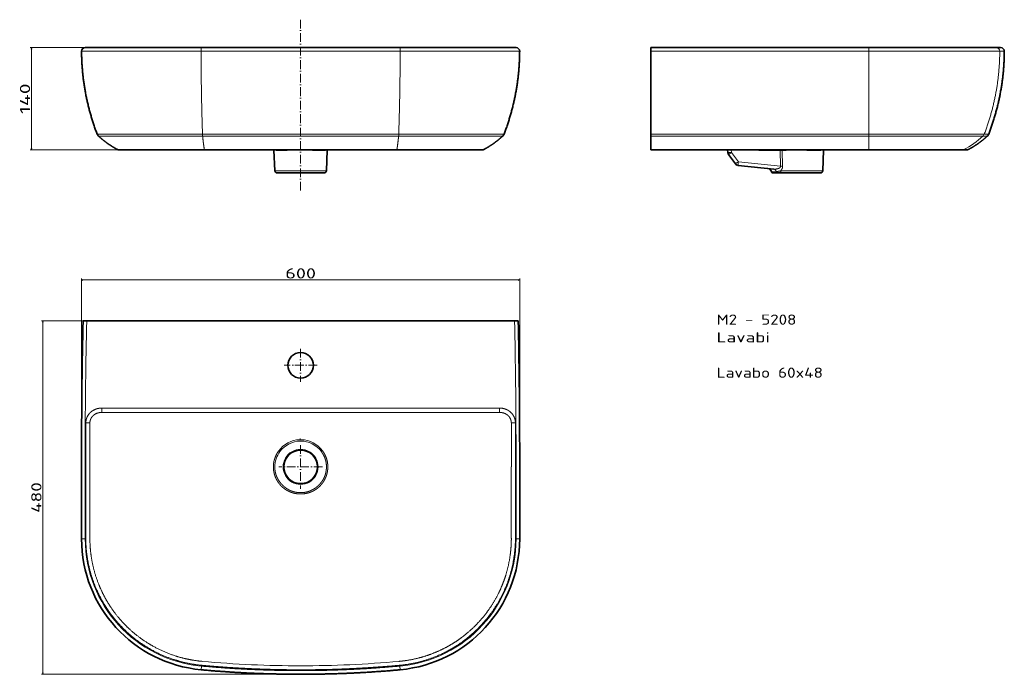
# Model space of a CAD drawing. Extents: x 210 to 1558, y 196 to 1092.
import ezdxf
from ezdxf.enums import TextEntityAlignment as Align

# ---------------------------------------------------------------- set-up
doc = ezdxf.new("R2010")
doc.units = 0
doc.linetypes.add('DASHDOT', pattern=[18.5, 12, -3, 0.5, -3])
doc.layers.get('0').update_dxf_attribs({"lineweight": 13})
doc.styles.get("Standard").update_dxf_attribs({"font": 'isocp.shx'})
doc.dimstyles.get("Standard").update_dxf_attribs({"dimtxt": 2.5, "dimasz": 2.5, "dimexe": 1.25, "dimexo": 0.625, "dimtad": 1, "dimcen": 2.5, "dimadec": 0, "dimazin": 0, "dimtfac": 1, "dimtmove": 0, "dimatfit": 0, "dimfxl": 0, "dimarcsym": 0})

# ---------------------------------------------------------------- blocks, each defined once
blk = doc.blocks.new('*D')
at = {"color": 7, "lineweight": 13}
for p, q in [((728.3, 1054.2), (224, 1054.2)), ((226, 914.2), (226, 1054.2)), ((724.2, 914.2), (224, 914.2)), ((294.5, 510.7), (294.5, 738.1)), ((294.5, 736.1), (894.5, 736.1)), ((894.5, 510.7), (894.5, 738.1)), ((592.5, 680.3), (239.6, 680.3)), ((241.6, 196.2), (241.6, 680.3)), ((592.5, 196.2), (239.6, 196.2))]:
    blk.add_line(p, q, dxfattribs=at)
for points in [[(226.5, 1052.3), (226, 1054.2), (225.5, 1052.3)], [(225.5, 916.2), (226, 914.2), (226.5, 916.2)], [(296.4, 736.6), (294.5, 736.1), (296.4, 735.6)], [(892.6, 735.6), (894.5, 736.1), (892.6, 736.6)], [(242.1, 678.3), (241.6, 680.3), (241.1, 678.3)], [(241.1, 198.2), (241.6, 196.2), (242.1, 198.2)]]:
    blk.add_lwpolyline(points, dxfattribs=at)
for s, p, p2 in [('140', (224, 963.2), (224, 1005.3)), ('480', (239.6, 417.2), (239.6, 459.3))]:
    blk.add_text(s, height=14, rotation=90, dxfattribs=at).set_placement(p, p2, align=Align.FIT)
blk.add_text('600', height=14, dxfattribs=at).set_placement((573.5, 738.1), (615.5, 738.1), align=Align.FIT)
blk = doc.blocks.new('BLOCK24')
at = {"color": 7, "linetype": 'DASHDOT', "lineweight": 13}
for p, q in [((0, -170.1), (0, -229.9)), ((29.9, -200), (-29.9, -200))]:
    blk.add_line(p, q, dxfattribs=at)
blk = doc.blocks.new('BLOCK25')
at = {"color": 7, "linetype": 'DASHDOT', "lineweight": 13}
for p, q in [((0, -38.25), (0, -83.75)), ((22.75, -61), (-22.75, -61))]:
    blk.add_line(p, q, dxfattribs=at)
blk = doc.blocks.new('BLOCK26')
at = {"color": 7, "lineweight": 35, "ltscale": 0.125034}
for p, q in [((-293, 0), (-298, 0)), ((298, 0), (293, 0))]:
    blk.add_line(p, q, dxfattribs=at)
at = {"color": 7, "lineweight": 35}
for p, q in [((-293, 0), (293, 0)), ((-300, -171.6), (-300, -298.5)), ((300, -298.5), (300, -171.6))]:
    blk.add_line(p, q, dxfattribs=at)
at = {"color": 7, "lineweight": 13}
for p, q in [((0, -119.5), (-272.4, -119.5)), ((272.4, -119.5), (0, -119.5)), ((0, -125.5), (-272.4, -125.5)), ((272.4, -125.5), (0, -125.5)), ((-294.2, -139.9), (-294.2, -200)), ((-288.6, -139.9), (-288.6, -200)), ((288.6, -200), (288.6, -139.9)), ((294.2, -200), (294.2, -139.9)), ((-295, -298.5), (-295, -171.6)), ((295, -171.6), (295, -298.5))]:
    blk.add_line(p, q, dxfattribs=at)
at = {"color": 7, "lineweight": 13, "ltscale": 0.149429}
for p, q in [((-272.4, -119.5), (-272.4, -125.5)), ((272.4, -125.5), (272.4, -119.5))]:
    blk.add_line(p, q, dxfattribs=at)
at = {"color": 7, "lineweight": 13, "ltscale": 0.140506}
for p, q in [((-288.6, -139.9), (-294.2, -139.9)), ((294.2, -139.9), (288.6, -139.9))]:
    blk.add_line(p, q, dxfattribs=at)
at = {"color": 7, "lineweight": 13, "ltscale": 0.030001}
blk.add_line((0, -161.5), (-1.2, -161.5), dxfattribs=at)
at = {"color": 7, "lineweight": 13, "ltscale": 0.125}
for p, q in [((-300, -298.5), (-295, -298.5)), ((295, -298.5), (300, -298.5)), ((-135.8, -472.8), (-136.3, -477.8))]:
    blk.add_line(p, q, dxfattribs=at)
at = {"color": 7, "lineweight": 13, "ltscale": 0.124998}
blk.add_line((136.3, -477.8), (135.8, -472.8), dxfattribs=at)
at = {"color": 7, "lineweight": 35}
for centre, radius in [((0, -61), 17.5), ((0, -200), 23)]:
    blk.add_circle(centre, radius, dxfattribs=at)
for centre, radius, start, end in [((7062.1, -171.6), 7362.1, 178.66444, 179.99996), ((-7062.1, -171.6), 7362.1, 0.00004, 1.33556), ((-120, -298.5), 180, 180, 264.8085), ((120, -298.5), 180, 275.1915, 0)]:
    blk.add_arc(centre, radius, start, end, dxfattribs=at)
at = {"color": 7, "lineweight": 13}
for centre, radius, start, end in [((7062.4, -171.6), 7357.4, 178.66356, 179.99993), ((-7062.3, -171.6), 7357.3, 0.00006, 1.33645), ((0, -200), 37.2, 91.8466, 143.6419), ((0, -200), 35.2, 89.9998, 143.6419), ((0, -207.5), 44.7, 90.0006, 91.5387), ((0, -207.5), 44.7, 88.4611, 89.9994), ((0, -200), 35.3, 36.3624, 89.9958), ((0, -200), 37.2, 36.3628, 88.1488), ((0, -200), 24, 89.9996, 270), ((0, -200), 24, 270, 90.0024), ((251886.1, -224.1), 252174.6, 179.994514, 180.016744), ((-251812.7, -224.2), 252101.2, 359.983252, 0.00549), ((-120, -298.5), 175, 180, 264.8084), ((120, -298.5), 175, 275.1916, 360), ((-0.1, 1021.9), 1494.3, 264.8354, 270.0022), ((0.1, 1021.9), 1494.3, 269.9979, 275.1645)]:
    blk.add_arc(centre, radius, start, end, dxfattribs=at)
blk.add_ellipse((7.9, -200), major_axis=(43.3, 0), ratio=0.88399, start_param=2.564098, end_param=3.14105, dxfattribs=at)
for points, knots in [([(-272.4, -119.5), (-274.7, -119.5), (-277.1, -119.8), (-279.4, -120.4), (-283.2, -121.9), (-286.6, -124.3), (-288, -125.4), (-290.6, -128.2), (-292.4, -131.5), (-293.2, -133.3), (-293.9, -135.8), (-294.1, -138.3), (-294.2, -138.8), (-294.2, -139.4), (-294.2, -139.9)], [0, 0, 0, 0, 0, 0, 16.820526, 16.820526, 16.820526, 29.452896, 29.452896, 29.452896, 43.150174, 43.150174, 43.150174, 47.048239, 47.048239, 47.048239, 47.048239, 47.048239, 47.048239]), ([(294.2, -139.9), (294.2, -138), (293.9, -136), (293.5, -134.1), (292.1, -130.6), (289.9, -127.5), (288.8, -126.2), (285.9, -123.6), (282.6, -121.6), (280.6, -120.8), (277.8, -120), (274.9, -119.6), (274.1, -119.5), (273.2, -119.5), (272.4, -119.5)], [0, 0, 0, 0, 0, 0, 13.665759, 13.665759, 13.665759, 26.114296, 26.114296, 26.114296, 40.936697, 40.936697, 40.936697, 47.051521, 47.051521, 47.051521, 47.051521, 47.051521, 47.051521]), ([(-272.4, -125.5), (-274.3, -125.5), (-276.3, -125.7), (-278.2, -126.2), (-281.4, -127.5), (-284.1, -129.6), (-285.2, -130.7), (-286.9, -133), (-288, -135.7), (-288.4, -137), (-288.6, -138.4), (-288.6, -139.7), (-288.6, -139.8), (-288.6, -139.9), (-288.6, -139.9)], [0, 0, 0, 0, 0, 0, 15.008971, 15.008971, 15.008971, 26.711189, 26.711189, 26.711189, 36.881172, 36.881172, 36.881172, 37.379664, 37.379664, 37.379664, 37.379664, 37.379664, 37.379664]), ([(272.4, -125.5), (274.1, -125.5), (275.7, -125.6), (277.4, -126), (280.4, -127), (283.2, -128.8), (284.3, -129.8), (286.2, -131.9), (287.5, -134.3), (287.9, -135.5), (288.4, -137), (288.5, -138.7), (288.6, -139.1), (288.6, -139.5), (288.6, -139.9)], [0, 0, 0, 0, 0, 0, 11.761565, 11.761565, 11.761565, 22.546749, 22.546749, 22.546749, 30.996386, 30.996386, 30.996386, 33.95214, 33.95214, 33.95214, 33.95214, 33.95214, 33.95214]), ([(-30, -177.9), (-31.9, -180.6), (-33.6, -183.5), (-34.9, -186.5), (-36.4, -191.1), (-37.1, -195.8), (-37.2, -197.2), (-37.3, -198.6), (-37.3, -200)], [0, 0, 0, 0, 0, 0, 28.744781, 28.744781, 28.744781, 41.050045, 41.050045, 41.050045, 41.050045, 41.050045, 41.050045]), ([(28.4, -179.1), (29.5, -180.5), (30.4, -182.1), (31.3, -183.6), (32.7, -186.5), (33.8, -189.4), (34.1, -190.7), (34.8, -193.3), (35.2, -196), (35.3, -197.3), (35.4, -198.7), (35.4, -200)], [0, 0, 0, 0, 0, 0, 12.873684, 12.873684, 12.873684, 22.529679, 22.529679, 22.529679, 32.158304, 32.158304, 32.158304, 32.158304, 32.158304, 32.158304]), ([(30, -177.9), (31.1, -179.5), (32.1, -181), (33, -182.7), (34.7, -186.1), (35.9, -189.7), (36.4, -191.6), (36.9, -194.3), (37.2, -197.2), (37.2, -198.1), (37.3, -199.1), (37.3, -200)], [0, 0, 0, 0, 0, 0, 13.204788, 13.204788, 13.204788, 26.426408, 26.426408, 26.426408, 33.015354, 33.015354, 33.015354, 33.015354, 33.015354, 33.015354]), ([(-294.2, -200), (-294.2, -203.9), (-294.2, -207.9), (-294.2, -211.8), (-294.2, -217.7), (-294.2, -223.6), (-294.2, -225.5), (-294.2, -229.4), (-294.2, -233.3), (-294.2, -235.3), (-294.2, -237.7), (-294.2, -240.2), (-294.2, -240.7), (-294.2, -241.7), (-294.2, -242.6), (-294.2, -243.1), (-294.2, -244.6), (-294.2, -246.2), (-294.2, -247.2), (-294.2, -248.7), (-294.2, -250.1), (-294.2, -250.6), (-294.2, -256.5), (-294.2, -262.3), (-294.2, -267.7), (-294.2, -275), (-294.2, -282.3), (-294.2, -284.3), (-294.2, -288.2), (-294.2, -292), (-294.2, -294), (-294.2, -295.9), (-294.2, -297.8)], [0, 0, 0, 0, 0, 0, 27.743112, 27.743112, 27.743112, 41.568018, 41.568018, 41.568018, 55.392924, 55.392924, 55.392924, 58.87, 58.87, 58.87, 62.347077, 62.347077, 62.347077, 69.269485, 69.269485, 69.269485, 72.746444, 72.746444, 72.746444, 110.800441, 110.800441, 110.800441, 124.573799, 124.573799, 124.573799, 138.347157, 138.347157, 138.347157, 138.347157, 138.347157, 138.347157]), ([(-37.3, -200), (-37.3, -201), (-37.2, -202.1), (-37.2, -203.1), (-37, -204.4), (-36.9, -205.6), (-36.8, -205.9), (-36.6, -207.3), (-36.3, -208.7), (-36, -209.9), (-35.7, -211), (-35.3, -212)], [0, 0, 0, 0, 0, 0, 7.291003, 7.291003, 7.291003, 9.080077, 9.080077, 9.080077, 17.754285, 17.754285, 17.754285, 17.754285, 17.754285, 17.754285]), ([(-33.5, -211.4), (-33.8, -210.6), (-34, -209.8), (-34.3, -208.9), (-34.6, -207.6), (-34.8, -206.3), (-34.9, -205.8), (-35.1, -204.7), (-35.2, -203.5), (-35.3, -202.8), (-35.4, -201.8), (-35.4, -200.8), (-35.4, -200.5), (-35.4, -200.3), (-35.4, -200)], [0, 0, 0, 0, 0, 0, 5.647996, 5.647996, 5.647996, 8.589468, 8.589468, 8.589468, 13.089307, 13.089307, 13.089307, 14.698872, 14.698872, 14.698872, 14.698872, 14.698872, 14.698872]), ([(35.4, -200), (35.4, -200.7), (35.4, -201.5), (35.3, -202.2), (35.2, -203.4), (35.1, -204.6), (35, -205.1), (34.8, -206.3), (34.6, -207.4), (34.5, -208.1), (34.2, -209.2), (33.9, -210.2), (33.7, -210.6), (33.6, -211), (33.5, -211.4)], [0, 0, 0, 0, 0, 0, 4.589168, 4.589168, 4.589168, 7.570831, 7.570831, 7.570831, 11.9528, 11.9528, 11.9528, 14.689922, 14.689922, 14.689922, 14.689922, 14.689922, 14.689922]), ([(37.3, -200), (37.3, -201), (37.2, -202.1), (37.2, -203.1), (37, -204.4), (36.9, -205.6), (36.8, -205.9), (36.7, -206.4), (36.7, -206.9), (36.6, -207.1), (36.4, -208.3), (36.1, -209.4), (35.9, -210.3), (35.6, -211.2), (35.3, -212)], [0, 0, 0, 0, 0, 0, 7.033828, 7.033828, 7.033828, 8.761774, 8.761774, 8.761774, 10.48027, 10.48027, 10.48027, 17.096702, 17.096702, 17.096702, 17.096702, 17.096702, 17.096702]), ([(294.2, -297.8), (294.2, -295.9), (294.2, -294), (294.2, -292), (294.2, -288.2), (294.2, -284.3), (294.2, -282.3), (294.2, -275), (294.2, -267.7), (294.2, -262.3), (294.2, -256.5), (294.2, -250.6), (294.2, -250.1), (294.2, -248.7), (294.2, -247.2), (294.2, -246.2), (294.2, -244.6), (294.2, -243.1), (294.2, -242.6), (294.2, -241.7), (294.2, -240.7), (294.2, -240.2), (294.2, -237.7), (294.2, -235.3), (294.2, -233.3), (294.2, -229.4), (294.2, -225.5), (294.2, -223.6), (294.2, -217.7), (294.2, -211.8), (294.2, -207.9), (294.2, -203.9), (294.2, -200)], [0, 0, 0, 0, 0, 0, 13.773358, 13.773358, 13.773358, 27.546716, 27.546716, 27.546716, 65.600713, 65.600713, 65.600713, 69.077672, 69.077672, 69.077672, 76.000101, 76.000101, 76.000101, 79.477177, 79.477177, 79.477177, 82.954254, 82.954254, 82.954254, 96.779159, 96.779159, 96.779159, 110.604065, 110.604065, 110.604065, 138.347177, 138.347177, 138.347177, 138.347177, 138.347177, 138.347177]), ([(-35.3, -212), (-34.8, -213.7), (-34.1, -215.3), (-33.3, -216.9), (-32.2, -218.9), (-30.9, -220.8), (-30.6, -221.3), (-29.6, -222.7), (-28.5, -224), (-27.8, -224.9), (-26.6, -226.1), (-25.4, -227.3), (-25, -227.7), (-23.2, -229.2), (-21.4, -230.6), (-19.9, -231.6), (-18.4, -232.4), (-16.8, -233.2)], [0, 0, 0, 0, 0, 0, 12.347483, 12.347483, 12.347483, 16.473258, 16.473258, 16.473258, 24.702693, 24.702693, 24.702693, 28.803858, 28.803858, 28.803858, 41.341308, 41.341308, 41.341308, 41.341308, 41.341308, 41.341308]), ([(-15.9, -231.5), (-17.4, -230.8), (-18.8, -229.9), (-20.2, -229), (-22.4, -227.3), (-24.4, -225.5), (-25.1, -224.7), (-26.6, -223.2), (-28, -221.5), (-28.6, -220.6), (-29.9, -218.8), (-31, -217), (-31.5, -216), (-32.2, -214.5), (-32.9, -213), (-33.1, -212.4), (-33.3, -211.9), (-33.5, -211.4)], [0, 0, 0, 0, 0, 0, 10.467293, 10.467293, 10.467293, 17.333594, 17.333594, 17.333594, 24.227299, 24.227299, 24.227299, 31.171286, 31.171286, 31.171286, 34.670199, 34.670199, 34.670199, 34.670199, 34.670199, 34.670199]), ([(33.5, -211.4), (33.1, -212.5), (32.7, -213.5), (32.2, -214.5), (31.5, -216.1), (30.7, -217.5), (30.4, -218), (29.5, -219.4), (28.6, -220.7), (27.9, -221.6), (26.6, -223.3), (25.1, -224.8), (24.3, -225.6), (22.7, -227), (21, -228.4), (20.1, -229), (19, -229.8), (17.8, -230.5), (17.6, -230.6), (17.1, -230.9), (16.6, -231.1), (16.4, -231.3), (16.2, -231.4), (15.9, -231.5)], [0, 0, 0, 0, 0, 0, 7.977206, 7.977206, 7.977206, 11.913853, 11.913853, 11.913853, 19.730583, 19.730583, 19.730583, 27.523629, 27.523629, 27.523629, 35.32889, 35.32889, 35.32889, 37.275151, 37.275151, 37.275151, 39.216687, 39.216687, 39.216687, 39.216687, 39.216687, 39.216687]), ([(35.3, -212), (34.9, -213.2), (34.5, -214.3), (34, -215.3), (33.3, -216.9), (32.4, -218.4), (32.2, -218.9), (31.3, -220.4), (30.3, -221.8), (29.6, -222.7), (28.1, -224.5), (26.6, -226.2), (25.8, -227), (24.1, -228.5), (22.3, -229.9), (21.4, -230.6), (20.2, -231.4), (18.9, -232.1), (18.7, -232.2), (18.2, -232.5), (17.6, -232.8), (17.4, -233), (17.1, -233.1), (16.8, -233.2), (16.8, -233.2), (16.8, -233.2), (16.8, -233.2)], [0, 0, 0, 0, 0, 0, 8.065773, 8.065773, 8.065773, 12.112652, 12.112652, 12.112652, 20.141348, 20.141348, 20.141348, 28.142146, 28.142146, 28.142146, 36.154286, 36.154286, 36.154286, 38.182581, 38.182581, 38.182581, 40.208099, 40.208099, 40.208099, 40.275435, 40.275435, 40.275435, 40.275435, 40.275435, 40.275435]), ([(-16.8, -233.2), (-16, -233.7), (-15.1, -234), (-14.3, -234.4), (-13.2, -234.8), (-12.1, -235.2), (-11.9, -235.2), (-11.6, -235.3), (-11.3, -235.4), (-11.1, -235.5), (-10.3, -235.7), (-9.5, -236), (-8.8, -236.1), (-7.8, -236.4), (-6.7, -236.5), (-6.4, -236.6), (-5.3, -236.8), (-4.2, -236.9), (-3.5, -237), (-2.3, -237.1), (-1.2, -237.1), (-0.8, -237.1), (-0.4, -237.1), (0, -237.1)], [0, 0, 0, 0, 0, 0, 6.936283, 6.936283, 6.936283, 8.130125, 8.130125, 8.130125, 9.323967, 9.323967, 9.323967, 14.161273, 14.161273, 14.161273, 16.641562, 16.641562, 16.641562, 21.640681, 21.640681, 21.640681, 24.310318, 24.310318, 24.310318, 24.310318, 24.310318, 24.310318]), ([(-15.9, -231.5), (-15.1, -231.9), (-14.4, -232.3), (-13.5, -232.7), (-12.5, -233.1), (-11.5, -233.4), (-11.3, -233.5), (-11, -233.6), (-10.7, -233.7), (-10.6, -233.7), (-9.8, -234), (-9, -234.2), (-8.4, -234.3), (-7.4, -234.6), (-6.4, -234.8), (-6.1, -234.8), (-5, -235), (-4, -235.1), (-3.3, -235.2), (-2.2, -235.3), (-1.1, -235.3), (-0.8, -235.3), (-0.4, -235.3), (0, -235.3)], [0, 0, 0, 0, 0, 0, 6.764076, 6.764076, 6.764076, 7.926919, 7.926919, 7.926919, 9.089761, 9.089761, 9.089761, 13.801776, 13.801776, 13.801776, 16.217461, 16.217461, 16.217461, 21.087184, 21.087184, 21.087184, 23.685667, 23.685667, 23.685667, 23.685667, 23.685667, 23.685667]), ([(15.9, -231.5), (15.1, -231.9), (14.4, -232.3), (13.5, -232.7), (12.5, -233.1), (11.5, -233.4), (11.3, -233.5), (11, -233.6), (10.7, -233.7), (10.6, -233.7), (9.8, -234), (9, -234.2), (8.4, -234.3), (7.4, -234.6), (6.4, -234.8), (6.1, -234.8), (5, -235), (4, -235.1), (3.3, -235.2), (2.2, -235.3), (1.1, -235.3), (0.8, -235.3), (0.4, -235.3), (0, -235.3)], [0, 0, 0, 0, 0, 0, 6.764076, 6.764076, 6.764076, 7.926919, 7.926919, 7.926919, 9.089761, 9.089761, 9.089761, 13.801776, 13.801776, 13.801776, 16.217461, 16.217461, 16.217461, 21.087184, 21.087184, 21.087184, 23.685667, 23.685667, 23.685667, 23.685667, 23.685667, 23.685667]), ([(0, -237.1), (1.1, -237.1), (2.3, -237.1), (3.4, -237), (4.9, -236.8), (6.3, -236.6), (6.7, -236.6), (7.9, -236.3), (9.1, -236.1), (10, -235.8), (11, -235.6), (12, -235.2), (12.1, -235.2), (13.2, -234.8), (14.3, -234.4), (15.1, -234), (16, -233.7), (16.8, -233.2)], [0, 0, 0, 0, 0, 0, 7.846686, 7.846686, 7.846686, 10.422234, 10.422234, 10.422234, 16.751657, 16.751657, 16.751657, 17.994574, 17.994574, 17.994574, 25.167564, 25.167564, 25.167564, 25.167564, 25.167564, 25.167564]), ([(-294.2, -297.8), (-294.2, -310.8), (-292.9, -323.8), (-290.5, -336.6), (-285.9, -352.8), (-279.3, -368.3), (-277.7, -371.8), (-268.9, -389.9), (-257.5, -406.6), (-246.8, -418.9), (-230, -434.3), (-211, -446.7), (-205.4, -450), (-188.9, -458.8), (-171.2, -465.2), (-159.4, -468.5), (-147.3, -470.6), (-135.1, -471.7)], [0, 0, 0, 0, 0, 0, 91.407999, 91.407999, 91.407999, 118.908999, 118.908999, 118.908999, 233.588694, 233.588694, 233.588694, 279.493964, 279.493964, 279.493964, 366.057383, 366.057383, 366.057383, 366.057383, 366.057383, 366.057383]), ([(-288.6, -297.8), (-288.6, -308.9), (-287.7, -319.9), (-285.9, -330.9), (-281.9, -347), (-276, -362.5), (-273.8, -367.5), (-268.8, -377.9), (-263, -387.8), (-259.8, -392.7), (-250.9, -405.2), (-240.6, -416.6), (-233.9, -423.1), (-222.2, -432.9), (-209.4, -441.4), (-204.3, -444.4), (-188.3, -453.2), (-171.1, -459.7), (-159.1, -463), (-146.9, -465.2), (-134.6, -466.3)], [0, 0, 0, 0, 0, 0, 78.515288, 78.515288, 78.515288, 117.860669, 117.860669, 117.860669, 160.244358, 160.244358, 160.244358, 226.864346, 226.864346, 226.864346, 269.273713, 269.273713, 269.273713, 357.292234, 357.292234, 357.292234, 357.292234, 357.292234, 357.292234]), ([(288.6, -297.8), (288.6, -305.9), (288.1, -314), (287.1, -322), (284.7, -335.8), (280.8, -349.3), (278.9, -354.9), (275.8, -362.9), (272.3, -370.6), (271.2, -372.9), (264.6, -385.7), (256.7, -397.9), (249.4, -407.3), (237.7, -419.7), (224.6, -430.6), (220.6, -433.7), (213, -439.1), (205, -444), (201.3, -446), (190.1, -452), (178.3, -456.8), (170.2, -459.6), (158.3, -462.8), (146.1, -465), (142.3, -465.5), (138.4, -466), (134.6, -466.3)], [0, 0, 0, 0, 0, 0, 48.326613, 48.326613, 48.326613, 83.977852, 83.977852, 83.977852, 99.264158, 99.264158, 99.264158, 170.596602, 170.596602, 170.596602, 201.175288, 201.175288, 201.175288, 226.658758, 226.658758, 226.658758, 277.587617, 277.587617, 277.587617, 300.744364, 300.744364, 300.744364, 300.744364, 300.744364, 300.744364]), ([(135.1, -471.7), (151.2, -470.3), (167.2, -467), (182.7, -461.8), (203.4, -452.1), (222.1, -439.3), (227.2, -435.4), (242.2, -423), (255.4, -408.6), (263.2, -398.2), (272.1, -383.9), (279.2, -368.6), (280.8, -365), (286.7, -350.1), (290.9, -334.5), (293.1, -322.3), (294.2, -310.1), (294.2, -297.8)], [0, 0, 0, 0, 0, 0, 114.577981, 114.577981, 114.577981, 160.486457, 160.486457, 160.486457, 252.212498, 252.212498, 252.212498, 279.710317, 279.710317, 279.710317, 366.057219, 366.057219, 366.057219, 366.057219, 366.057219, 366.057219]), ([(-135.1, -471.7), (-134.6, -471.8), (-134.1, -471.8), (-133.6, -471.9), (-133, -471.9), (-132.3, -472), (-131.9, -472), (-123.9, -472.7), (-116, -473.4), (-108.2, -474), (-99.9, -474.5), (-91.6, -475), (-91.1, -475.1), (-90.2, -475.1), (-89.3, -475.2), (-88.8, -475.2), (-87.9, -475.3), (-86.9, -475.3), (-86.5, -475.3), (-79.4, -475.7), (-72.3, -476.1), (-65.7, -476.4), (-58.7, -476.7), (-51.6, -476.9), (-51, -476.9), (-49.6, -477), (-48.2, -477), (-47.2, -477.1), (-46, -477.1), (-44.8, -477.1), (-44.6, -477.1), (-43.7, -477.2), (-42.7, -477.2), (-42, -477.2), (-37.5, -477.3), (-33, -477.5), (-29.2, -477.5), (-23.4, -477.6), (-17.7, -477.7), (-15.8, -477.7), (-12.5, -477.8), (-9.1, -477.8), (-7.7, -477.8), (-6, -477.8), (-4.4, -477.8), (-4.1, -477.8), (-3.7, -477.8), (-3.3, -477.8), (-2.8, -477.8), (-2.1, -477.8), (-1.5, -477.8), (-1, -477.8), (-0.5, -477.8), (0, -477.8)], [0, 0, 0, 0, 0, 0, 3.36646, 3.36646, 3.36646, 4.826727, 4.826727, 4.826727, 60.156185, 60.156185, 60.156185, 63.494999, 63.494999, 63.494999, 66.833813, 66.833813, 66.833813, 70.327279, 70.327279, 70.327279, 117.225586, 117.225586, 117.225586, 120.273306, 120.273306, 120.273306, 126.892018, 126.892018, 126.892018, 128.632668, 128.632668, 128.632668, 133.657331, 133.657331, 133.657331, 160.544132, 160.544132, 160.544132, 173.986384, 173.986384, 173.986384, 184.079547, 184.079547, 184.079547, 185.761741, 185.761741, 185.761741, 187.112219, 187.112219, 187.112219, 190.599369, 190.599369, 190.599369, 190.599369, 190.599369, 190.599369]), ([(0, -477.8), (0.5, -477.8), (0.9, -477.8), (1.4, -477.8), (2.1, -477.8), (2.8, -477.8), (3.1, -477.8), (4.5, -477.8), (5.9, -477.8), (7.1, -477.8), (10.2, -477.8), (13.3, -477.7), (15.2, -477.7), (22.1, -477.7), (29, -477.5), (34, -477.4), (39.2, -477.3), (44.4, -477.2), (44.6, -477.1), (45.8, -477.1), (47, -477.1), (48, -477), (49.2, -477), (50.3, -477), (50.6, -477), (57.7, -476.7), (64.8, -476.4), (71.6, -476.1), (79, -475.8), (86.3, -475.3), (86.7, -475.3), (87.6, -475.3), (88.6, -475.2), (89.1, -475.2), (90, -475.1), (91, -475.1), (91.4, -475), (99.9, -474.5), (108.4, -473.9), (116.4, -473.3), (124.7, -472.7), (133, -471.9), (133.2, -471.9), (133.7, -471.9), (134.3, -471.8), (134.5, -471.8), (134.8, -471.8), (135.1, -471.7)], [0, 0, 0, 0, 0, 0, 3.350685, 3.350685, 3.350685, 4.808106, 4.808106, 4.808106, 13.184697, 13.184697, 13.184697, 26.616251, 26.616251, 26.616251, 61.82098, 61.82098, 61.82098, 63.484009, 63.484009, 63.484009, 70.050076, 70.050076, 70.050076, 71.712767, 71.712767, 71.712767, 120.316827, 120.316827, 120.316827, 123.843998, 123.843998, 123.843998, 127.17716, 127.17716, 127.17716, 130.646663, 130.646663, 130.646663, 187.628208, 187.628208, 187.628208, 189.621473, 189.621473, 189.621473, 191.478363, 191.478363, 191.478363, 191.478363, 191.478363, 191.478363])]:
    blk.add_open_spline(points, degree=5, knots=knots, dxfattribs=at)
at = {"color": 7, "lineweight": 35}
for points in [[(0, -484), (-1.9, -484), (-5.7, -484), (-11.4, -484), (-17.1, -483.9), (-22.7, -483.8), (-28.4, -483.7), (-34.1, -483.6), (-39.8, -483.5), (-45.5, -483.3), (-51.2, -483.1), (-56.9, -482.9), (-62.5, -482.7), (-68.2, -482.5), (-73.9, -482.2), (-79.6, -481.9), (-85.3, -481.6), (-90.9, -481.3), (-96.6, -480.9), (-102.3, -480.5), (-108, -480.1), (-113.6, -479.7), (-119.3, -479.3), (-125, -478.8), (-130.6, -478.3), (-134.4, -478), (-136.3, -477.8)], [(0, -484), (1.9, -484), (5.7, -484), (11.4, -484), (17.1, -483.9), (22.7, -483.8), (28.4, -483.7), (34.1, -483.6), (39.8, -483.5), (45.5, -483.3), (51.2, -483.1), (56.9, -482.9), (62.5, -482.7), (68.2, -482.5), (73.9, -482.2), (79.6, -481.9), (85.3, -481.6), (90.9, -481.3), (96.6, -480.9), (102.3, -480.5), (108, -480.1), (113.6, -479.7), (119.3, -479.3), (125, -478.8), (130.6, -478.3), (134.4, -478), (136.3, -477.8)]]:
    blk.add_open_spline(points, degree=3, knots=[0, 0, 0, 0, 5.68675, 11.373545, 17.06033, 22.74707, 28.433746, 34.12035, 39.806886, 45.493362, 51.179792, 56.866185, 62.552553, 68.238896, 73.925214, 79.611519, 85.297827, 90.984149, 96.670494, 102.356867, 108.043272, 113.729709, 119.416175, 125.102665, 130.789171, 136.475681, 136.475681, 136.475681, 136.475681], dxfattribs=at)
at = {"color": 7, "lineweight": 13}
for points in [[(0, -479), (-27.2, -479), (-54.4, -478.4), (-81.6, -477.2), (-108.7, -475.3), (-135.8, -472.8)], [(135.8, -472.8), (108.7, -475.3), (81.6, -477.2), (54.4, -478.4), (27.2, -479), (0, -479)]]:
    blk.add_open_spline(points, degree=5, dxfattribs=at)
blk = doc.blocks.new('BLOCK27')
at = {"color": 7, "lineweight": 35}
for p, q in [((-135.8, 0), (-295, 0)), ((0, 0), (-135.8, 0)), ((135.8, 0), (0, 0)), ((295, 0), (135.8, 0)), ((-131.7, -140), (-249.3, -140)), ((-205.4, -140), (0, -140)), ((-131.7, -140), (0, -140)), ((-128.1, -140), (-68.2, -140)), ((-36.5, -140.5), (-35.3, -168.6)), ((205.4, -140), (0, -140)), ((0, -140), (131.7, -140)), ((36.5, -140.5), (35.3, -168.6)), ((68.2, -140), (128.1, -140)), ((249.3, -140), (131.7, -140)), ((-32.3, -171.5), (0, -171.5)), ((0, -171.5), (32.3, -171.5))]:
    blk.add_line(p, q, dxfattribs=at)
at = {"color": 7, "lineweight": 13}
for p, q in [((-136.3, -5), (-300, -5)), ((-136.3, -5), (0, -5)), ((136.3, -5), (0, -5)), ((136.3, -5), (300, -5)), ((-134.4, -118.3), (-278.7, -118.3)), ((-276.6, -121.3), (-134.2, -121.3)), ((0, -118.3), (-134.4, -118.3)), ((-134.2, -121.3), (0, -121.3)), ((134.4, -118.3), (0, -118.3)), ((134.2, -121.3), (0, -121.3)), ((276.6, -121.3), (134.2, -121.3)), ((278.7, -118.3), (134.4, -118.3)), ((-250.7, -139.6), (-131.8, -139.6)), ((-131.8, -139.6), (0, -139.6)), ((131.8, -139.6), (0, -139.6)), ((250.7, -139.6), (131.8, -139.6)), ((-35.3, -168.6), (0, -168.6)), ((35.3, -168.6), (0, -168.6))]:
    blk.add_line(p, q, dxfattribs=at)
at = {"color": 7, "lineweight": 35, "ltscale": 0.000915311}
blk.add_line((-237.7, -140), (-237.6, -140), dxfattribs=at)
at = {"color": 7, "lineweight": 35, "ltscale": 0.003092}
blk.add_line((-197.4, -140), (-197.5, -140), dxfattribs=at)
at = {"color": 7, "lineweight": 35, "ltscale": 0.04981}
for p, q in [((-130.1, -140), (-128.1, -140)), ((-68.2, -140), (-66.2, -140)), ((-0.2, -140), (-2.2, -140)), ((0.2, -140), (2.2, -140)), ((66.2, -140), (68.2, -140)), ((128.1, -140), (130.1, -140))]:
    blk.add_line(p, q, dxfattribs=at)
at = {"color": 7, "lineweight": 35, "ltscale": 0.008747}
blk.add_line((-0.2, -140), (0.2, -140), dxfattribs=at)
at = {"color": 7, "lineweight": 35, "ltscale": 0.00231}
blk.add_line((197.3, -140), (197.4, -140), dxfattribs=at)
at = {"color": 7, "lineweight": 35, "ltscale": 0.000870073}
blk.add_line((237.6, -140), (237.7, -140), dxfattribs=at)
at = {"color": 7, "lineweight": 13, "ltscale": 0.000234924}
blk.add_line((-25, -171.5), (-25, -171.5), dxfattribs=at)
at = {"color": 7, "lineweight": 35}
for centre, radius, start, end in [((-295, -5), 5, 90, 180.3001), ((295, -5), 5, 359.6999, 450), ((-271.2, -115.4), 8, 201.0189, 227.5359), ((271.2, -115.4), 8, 312.4641, 338.9811), ((-249.3, -137), 3, 241.8865, 270), ((-239.6, -137), 3, 270, 270.279), ((-197.4, -137), 3, 270, 270.7957), ((-66.2, -138), 2, 270, 270.7624), ((-41.5, -140.7), 5, 2.4999, 7.9686), ((41.5, -140.7), 5, 172.0314, 177.5001), ((66.2, -138), 2, 269.3508, 270), ((197.4, -137), 3, 269.2565, 270), ((205.4, -137), 3, 270, 270.5869), ((239.6, -137), 3, 269.721, 270), ((249.3, -137), 3, 270, 298.1135), ((-32.3, -168.5), 3, 182.5, 270), ((32.3, -168.5), 3, 270, 357.5)]:
    blk.add_arc(centre, radius, start, end, dxfattribs=at)
at = {"color": 7, "lineweight": 13}
for centre, radius, start, end in [((-39.5, -203.8), 63.4, 85.6121, 87.301), ((-39.9, -140.8), 5.25, 1.994, 8.4853), ((-33.2, 478.2), 619, 271.3592, 271.5739), ((-27.3, -141.1), 11.1, 2.211, 5.4567), ((27.3, -141.1), 11.1, 174.5432, 177.789), ((33.2, 478), 618.9, 268.426, 268.6408), ((39.9, -140.8), 5.25, 171.5155, 178.0068), ((39.5, -203.8), 63.4, 92.699, 94.3879)]:
    blk.add_arc(centre, radius, start, end, dxfattribs=at)
for centre, major_axis, ratio, start_param, end_param in [((-135.8, -5), (0, 5), 0.090486, 6.283185, 7.859219), ((135.8, -5), (0, 5), 0.090486, 4.707151, 6.283185), ((-133.7, -115.4), (0, -8), 0.090466, 5.078953, 5.541948), ((133.7, -115.4), (0, 8), 0.090486, 3.882731, 4.34554)]:
    blk.add_ellipse(centre, major_axis=major_axis, ratio=ratio, start_param=start_param, end_param=end_param, dxfattribs=at)
at = {"color": 7, "lineweight": 35}
for points in [[(-300, -5), (-299.9, -28.3), (-297.7, -51.4), (-293.4, -74.2), (-287, -96.5), (-278.7, -118.3)], [(278.7, -118.3), (287, -96.5), (293.4, -74.2), (297.7, -51.4), (299.9, -28.3), (300, -5)], [(-276.6, -121.3), (-271.9, -125.6), (-266.9, -129.6), (-261.7, -133.3), (-256.3, -136.6), (-250.7, -139.6)], [(250.7, -139.6), (256.3, -136.6), (261.7, -133.3), (266.9, -129.6), (271.9, -125.6), (276.6, -121.3)]]:
    blk.add_open_spline(points, degree=5, dxfattribs=at)
at = {"color": 7, "lineweight": 13}
for points in [[(-136.3, -5), (-136.3, -28.1), (-136.1, -50.9), (-135.7, -73.6), (-135.1, -96), (-134.4, -118.3)], [(134.4, -118.3), (135.1, -96), (135.7, -73.6), (136.1, -50.9), (136.3, -28.1), (136.3, -5)], [(-134.2, -121.3), (-133.8, -125.4), (-133.3, -129.4), (-132.9, -133.1), (-132.4, -136.5), (-131.8, -139.6)], [(131.8, -139.6), (132.4, -136.5), (132.9, -133.1), (133.3, -129.4), (133.8, -125.4), (134.2, -121.3)]]:
    blk.add_open_spline(points, degree=5, dxfattribs=at)
for points, knots in [([(-29.5, -140.8), (-30.2, -140.8), (-30.8, -140.8), (-31.4, -140.7), (-32.4, -140.7), (-33.3, -140.7), (-33.7, -140.6), (-34.1, -140.6), (-34.5, -140.6), (-34.5, -140.6), (-34.5, -140.6), (-34.6, -140.6), (-34.6, -140.6), (-34.6, -140.6), (-34.6, -140.6)], [0, 0, 0, 0, 0, 0, 6.647653, 6.647653, 6.647653, 12.332574, 12.332574, 12.332574, 12.629908, 12.629908, 12.629908, 12.927243, 12.927243, 12.927243, 12.927243, 12.927243, 12.927243]), ([(-18.5, -140.7), (-19.8, -140.7), (-21, -140.7), (-22.3, -140.8), (-24.5, -140.8), (-26.7, -140.8), (-27.7, -140.8), (-28.6, -140.8), (-29.5, -140.8)], [0, 0, 0, 0, 0, 0, 9.973568, 9.973568, 9.973568, 19.205493, 19.205493, 19.205493, 19.205493, 19.205493, 19.205493]), ([(0, -140.5), (-1.1, -140.5), (-2.2, -140.5), (-3.3, -140.5), (-4.7, -140.5), (-6.2, -140.5), (-6.5, -140.5), (-7.5, -140.5), (-8.5, -140.5), (-9.2, -140.5), (-10.2, -140.5), (-11.1, -140.5), (-11.4, -140.5), (-12.5, -140.5), (-13.6, -140.6), (-14.3, -140.6), (-15.1, -140.6), (-15.8, -140.6), (-15.8, -140.6), (-15.9, -140.6), (-16, -140.6), (-16.1, -140.6), (-16.1, -140.6), (-16.2, -140.6)], [0, 0, 0, 0, 0, 0, 7.641066, 7.641066, 7.641066, 10.127955, 10.127955, 10.127955, 14.992755, 14.992755, 14.992755, 17.321824, 17.321824, 17.321824, 23.243743, 23.243743, 23.243743, 23.501207, 23.501207, 23.501207, 24.016136, 24.016136, 24.016136, 24.016136, 24.016136, 24.016136]), ([(0, -140.5), (1.1, -140.5), (2.2, -140.5), (3.3, -140.5), (4.7, -140.5), (6.2, -140.5), (6.5, -140.5), (7.5, -140.5), (8.5, -140.5), (9.2, -140.5), (10.2, -140.5), (11.1, -140.5), (11.4, -140.5), (12.5, -140.5), (13.6, -140.6), (14.3, -140.6), (15.1, -140.6), (15.8, -140.6), (15.8, -140.6), (15.9, -140.6), (16, -140.6), (16.1, -140.6), (16.1, -140.6), (16.2, -140.6)], [0, 0, 0, 0, 0, 0, 7.641066, 7.641066, 7.641066, 10.127955, 10.127955, 10.127955, 14.992755, 14.992755, 14.992755, 17.321824, 17.321824, 17.321824, 23.243743, 23.243743, 23.243743, 23.501207, 23.501207, 23.501207, 24.016136, 24.016136, 24.016136, 24.016136, 24.016136, 24.016136]), ([(18.5, -140.7), (20, -140.7), (21.5, -140.8), (23, -140.8), (25.2, -140.8), (27.3, -140.8), (28.1, -140.8), (28.8, -140.8), (29.5, -140.8)], [0, 0, 0, 0, 0, 0, 11.885293, 11.885293, 11.885293, 19.191033, 19.191033, 19.191033, 19.191033, 19.191033, 19.191033]), ([(29.5, -140.8), (30.7, -140.8), (31.8, -140.7), (32.8, -140.7), (33.7, -140.7), (34.5, -140.6), (34.5, -140.6), (34.5, -140.6), (34.6, -140.6), (34.6, -140.6), (34.6, -140.6), (34.6, -140.6)], [0, 0, 0, 0, 0, 0, 12.237694, 12.237694, 12.237694, 12.534431, 12.534431, 12.534431, 12.831168, 12.831168, 12.831168, 12.831168, 12.831168, 12.831168])]:
    blk.add_open_spline(points, degree=5, knots=knots, dxfattribs=at)
blk = doc.blocks.new('BLOCK28')
at = {"color": 7, "lineweight": 13}
for s, p, p2 in [('M2 - 5208', (90, -379.4), (199.3, -379.4)), ('Lavabi', (90, -403.6), (162.9, -403.6)), ('Lavabo 60x48', (90, -452), (235.7, -452))]:
    blk.add_text(s, height=14, dxfattribs=at).set_placement(p, p2, align=Align.FIT)
blk = doc.blocks.new('BLOCK29')
at = {"color": 7, "lineweight": 35}
for p, q in [((171.6, 0), (0, 0)), ((298.5, 0), (171.6, 0)), ((472.8, 0), (298.5, 0)), ((0, -5), (0, -118.3)), ((0, -140), (171.6, -140)), ((2.8, -140), (179, -140)), ((171.6, -140), (298.5, -140)), ((179, -140), (384.4, -140)), ((235.3, -168.6), (236.5, -140.5)), ((268.2, -140), (341.9, -140)), ((427.3, -140), (298.5, -140)), ((119.3, -161.2), (168.2, -166.3)), ((179.5, -171.5), (200, -171.5)), ((200, -171.5), (232.3, -171.5))]:
    blk.add_line(p, q, dxfattribs=at)
at = {"color": 7, "lineweight": 35, "ltscale": 0.125655}
blk.add_line((0, 0), (0, -5), dxfattribs=at)
at = {"color": 7, "lineweight": 35, "ltscale": 0.154274}
blk.add_line((479, 0), (472.8, 0), dxfattribs=at)
at = {"color": 7, "lineweight": 13}
for p, q in [((0, -5), (171.6, -5)), ((298.5, -5), (171.6, -5)), ((298.5, -5), (298.5, -118.3)), ((477.8, -5), (298.5, -5)), ((0, -118.3), (171.6, -118.3)), ((0, -121.3), (171.6, -121.3)), ((171.6, -118.3), (298.5, -118.3)), ((298.5, -121.3), (171.6, -121.3)), ((456.6, -118.3), (298.5, -118.3)), ((298.5, -121.3), (454.5, -121.3)), ((0, -139.6), (171.6, -139.6)), ((149.7, -140.8), (177.1, -140.8)), ((171.6, -139.6), (298.5, -139.6)), ((177.1, -140.8), (177.6, -162.5)), ((179.8, -140.7), (180.4, -162.4)), ((298.5, -139.6), (428.7, -139.6)), ((119.8, -156.4), (177.6, -162.5)), ((200, -168.6), (177.6, -168.6)), ((200, -168.6), (235.3, -168.6))]:
    blk.add_line(p, q, dxfattribs=at)
at = {"color": 7, "lineweight": 13, "ltscale": 0.125655}
blk.add_line((298.5, -5), (298.5, 0), dxfattribs=at)
at = {"color": 7, "lineweight": 13, "ltscale": 0.154787}
blk.add_line((477.8, -5), (484, -5), dxfattribs=at)
at = {"color": 7, "lineweight": 35, "ltscale": 0.075805}
blk.add_line((0, -118.3), (0, -121.3), dxfattribs=at)
at = {"color": 7, "lineweight": 35, "ltscale": 0.4588}
blk.add_line((0, -121.3), (0, -139.6), dxfattribs=at)
at = {"color": 7, "lineweight": 13, "ltscale": 0.075805}
blk.add_line((298.5, -121.3), (298.5, -118.3), dxfattribs=at)
at = {"color": 7, "lineweight": 13, "ltscale": 0.4588}
blk.add_line((298.5, -121.3), (298.5, -139.6), dxfattribs=at)
at = {"color": 7, "lineweight": 13, "ltscale": 0.152386}
blk.add_line((454.5, -121.3), (460.6, -121.3), dxfattribs=at)
at = {"color": 7, "lineweight": 13, "ltscale": 0.152598}
blk.add_line((462.7, -118.3), (456.6, -118.3), dxfattribs=at)
at = {"color": 7, "lineweight": 35, "ltscale": 0.008849}
blk.add_line((0, -139.6), (0, -140), dxfattribs=at)
at = {"color": 7, "lineweight": 35, "ltscale": 0.0375}
blk.add_line((1.5, -140), (0, -140), dxfattribs=at)
at = {"color": 7, "lineweight": 35, "ltscale": 0.032608}
blk.add_line((2.8, -140), (1.5, -140), dxfattribs=at)
at = {"color": 7, "lineweight": 35, "ltscale": 0.094566}
blk.add_line((105.1, -140), (105.5, -143.8), dxfattribs=at)
at = {"color": 7, "lineweight": 35, "ltscale": 0.398698}
blk.add_line((106.4, -146.3), (115.8, -159.2), dxfattribs=at)
at = {"color": 7, "lineweight": 13, "ltscale": 0.088008}
blk.add_line((110.1, -140), (110.4, -143.5), dxfattribs=at)
at = {"color": 7, "lineweight": 13, "ltscale": 0.398698}
blk.add_line((110.4, -143.5), (119.8, -156.4), dxfattribs=at)
at = {"color": 7, "lineweight": 13, "ltscale": 0.019417}
blk.add_line((149.7, -140.8), (149.7, -140), dxfattribs=at)
at = {"color": 7, "lineweight": 13, "ltscale": 0.019142}
blk.add_line((177.1, -140.8), (177.1, -140), dxfattribs=at)
at = {"color": 7, "lineweight": 35, "ltscale": 0.04981}
for p, q in [((185.9, -140), (187.9, -140)), ((188.2, -140), (190.2, -140)), ((266.3, -140), (268.2, -140)), ((343.9, -140), (341.9, -140))]:
    blk.add_line(p, q, dxfattribs=at)
at = {"color": 7, "lineweight": 35, "ltscale": 0.008747}
blk.add_line((187.9, -140), (188.2, -140), dxfattribs=at)
at = {"color": 7, "lineweight": 35, "ltscale": 0.000771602}
blk.add_line((384.4, -140), (384.4, -140), dxfattribs=at)
at = {"color": 7, "lineweight": 13, "ltscale": 0.000325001}
blk.add_line((417.7, -140), (417.7, -140), dxfattribs=at)
at = {"color": 7, "lineweight": 35, "ltscale": 0.000647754}
blk.add_line((423.6, -140), (423.6, -140), dxfattribs=at)
at = {"color": 7, "lineweight": 35, "ltscale": 0.149581}
blk.add_line((427.3, -140), (433.3, -140), dxfattribs=at)
at = {"color": 7, "lineweight": 13, "ltscale": 0.149726}
blk.add_line((428.7, -139.6), (434.7, -139.6), dxfattribs=at)
at = {"color": 7, "lineweight": 13, "ltscale": 0.171943}
blk.add_line((171.5, -169.6), (164.6, -169.2), dxfattribs=at)
at = {"color": 7, "lineweight": 35, "ltscale": 0.15644}
blk.add_line((167.6, -171.5), (173.8, -171.5), dxfattribs=at)
at = {"color": 7, "lineweight": 35, "ltscale": 0.142959}
blk.add_line((173.8, -171.5), (179.5, -171.5), dxfattribs=at)
at = {"color": 7, "lineweight": 35}
for centre, radius, start, end in [((479, -5), 5, 359.6999, 90), ((455.2, -115.4), 8, 312.4642, 338.981), ((110.4, -143.3), 5, 185, 216.0306), ((185.9, -138), 2, 269.5916, 270), ((190.2, -138), 2, 270, 270.5398), ((241.5, -140.7), 5, 171.9731, 177.5001), ((241.5, -140.7), 5, 171.9731, 177.5001), ((241.5, -140.7), 5, 171.9731, 177.5001), ((266.3, -138), 2, 269.3894, 270), ((343.9, -138), 2, 270, 270.761), ((433.3, -137), 3, 270.0001, 298.1133), ((119.8, -156.2), 5, 216.0306, 264), ((159.8, -170.5), 5, 14.394, 83.9869), ((167.6, -168.5), 3, 194.4004, 269.9807), ((232.3, -168.5), 3, 270.0001, 357.5001)]:
    blk.add_arc(centre, radius, start, end, dxfattribs=at)
at = {"color": 7, "lineweight": 13}
for centre, radius, start, end in [((369.1, -28.4), 126.2, 298.174, 312.6041), ((449.1, -115.4), 8, 312.5952, 339.0724), ((149.7, -109.8), 31, 257.1482, 269.9944), ((180.4, -263.6), 122.8, 90.2683, 91.5558), ((170.9, -141), 8.92, 1.9303, 6.655), ((227.1, -141.1), 15.6, 175.9185, 178.086), ((228.1, -56.9), 83.9, 272.2697, 273.1297), ((238.3, -140.8), 5.54, 171.7545, 178.3144), ((181, -285.4), 122.9, 90.272, 91.5558)]:
    blk.add_arc(centre, radius, start, end, dxfattribs=at)
for centre, major_axis, ratio, start_param, end_param in [((472.8, -5), (0, 5), 0.995898, 4.707151, 6.283185), ((110.4, -143.3), (-4.98, -0.44), 0.034767, 6.283185, 7.850939), ((110.4, -143.3), (4.04, 2.94), 0.028229, 3.141593, 4.691859), ((119.8, -156.2), (-4.04, -2.94), 0.028229, 6.283185, 7.833452), ((119.8, -156.2), (0.52, 4.97), 0.00365, 3.141593, 4.677674), ((167.7, -171.3), (-0.52, -4.97), 0.801201, 2.015278, 3.141574), ((173.8, -168.5), (0, -3), 0.8166, 5.072195, 6.283214)]:
    blk.add_ellipse(centre, major_axis=major_axis, ratio=ratio, start_param=start_param, end_param=end_param, dxfattribs=at)
blk.add_open_spline([(477.8, -5), (477.7, -28.3), (475.5, -51.4), (471.3, -74.2), (464.9, -96.5), (456.6, -118.3)], degree=5, dxfattribs=at)
at = {"color": 7, "lineweight": 35}
for points in [[(484, -5), (483.9, -28.3), (481.7, -51.4), (477.4, -74.2), (471, -96.6), (462.7, -118.3)], [(460.6, -121.3), (455.9, -125.6), (450.9, -129.6), (445.7, -133.3), (440.3, -136.6), (434.7, -139.6)]]:
    blk.add_open_spline(points, degree=5, dxfattribs=at)
at = {"color": 7, "lineweight": 13}
for points, knots in [([(179.8, -140.7), (182.8, -140.7), (185.9, -140.6), (189.1, -140.6), (193.3, -140.5), (197.4, -140.5), (198.3, -140.5), (199.1, -140.5), (200, -140.5)], [0, 0, 0, 0, 0, 0, 23.83193, 23.83193, 23.83193, 30.110298, 30.110298, 30.110298, 30.110298, 30.110298, 30.110298]), ([(211.5, -140.6), (210.5, -140.6), (209.5, -140.5), (208.4, -140.5), (207, -140.5), (205.7, -140.5), (205.5, -140.5), (204.2, -140.5), (203, -140.5), (202, -140.5), (201, -140.5), (200, -140.5)], [0, 0, 0, 0, 0, 0, 8.145722, 8.145722, 8.145722, 9.846032, 9.846032, 9.846032, 16.879448, 16.879448, 16.879448, 16.879448, 16.879448, 16.879448]), ([(221.5, -140.8), (220.8, -140.8), (220, -140.8), (219.2, -140.8), (217.4, -140.7), (215.5, -140.7), (214.4, -140.7), (213.2, -140.6), (212, -140.6), (211.9, -140.6), (211.8, -140.6), (211.7, -140.6), (211.7, -140.6), (211.6, -140.6), (211.5, -140.6), (211.5, -140.6), (211.5, -140.6), (211.5, -140.6)], [0, 0, 0, 0, 0, 0, 5.920008, 5.920008, 5.920008, 14.510537, 14.510537, 14.510537, 14.909795, 14.909795, 14.909795, 15.309053, 15.309053, 15.309053, 15.377588, 15.377588, 15.377588, 15.377588, 15.377588, 15.377588]), ([(231.5, -140.7), (230.5, -140.7), (229.5, -140.8), (228.4, -140.8), (226.4, -140.8), (224.3, -140.8), (223.4, -140.8), (222.4, -140.8), (221.5, -140.8)], [0, 0, 0, 0, 0, 0, 10.782298, 10.782298, 10.782298, 18.582369, 18.582369, 18.582369, 18.582369, 18.582369, 18.582369]), ([(236.5, -140.5), (236.5, -140.5), (236.5, -140.5), (236.1, -140.5), (236, -140.5), (235.7, -140.5), (235.5, -140.5), (235.1, -140.5), (234.6, -140.5), (234.4, -140.5), (234, -140.6), (233.5, -140.6), (233.3, -140.6), (233.1, -140.6), (232.9, -140.6), (232.8, -140.6), (232.8, -140.6), (232.8, -140.6), (232.8, -140.6), (232.7, -140.6), (232.7, -140.6), (232.7, -140.6), (232.7, -140.6), (232.7, -140.6)], [0, 0, 0, 0, 0, 0, 0.402743, 0.402743, 0.402743, 5.79029, 5.79029, 5.79029, 9.474405, 9.474405, 9.474405, 12.739424, 12.739424, 12.739424, 12.987284, 12.987284, 12.987284, 13.221264, 13.221264, 13.221264, 13.269262, 13.269262, 13.269262, 13.269262, 13.269262, 13.269262]), ([(177.6, -162.5), (177.7, -162.7), (177.7, -162.9), (177.6, -163.1), (177.5, -163.6), (177.2, -164), (176.9, -164.2), (176.4, -164.7), (175.7, -165), (175.3, -165.2), (174.3, -165.7), (173.2, -166), (172.5, -166.1), (171.2, -166.3), (169.9, -166.4), (169.3, -166.4), (168.8, -166.4), (168.2, -166.3)], [0, 0, 0, 0, 0, 0, 1.956693, 1.956693, 1.956693, 4.470605, 4.470605, 4.470605, 7.907244, 7.907244, 7.907244, 13.450537, 13.450537, 13.450537, 17.997703, 17.997703, 17.997703, 17.997703, 17.997703, 17.997703]), ([(177.6, -168.6), (177, -168.8), (176.3, -169), (175.6, -169.1), (174.4, -169.4), (173.2, -169.5), (172.6, -169.6), (172, -169.6), (171.5, -169.6)], [0, 0, 0, 0, 0, 0, 5.326726, 5.326726, 5.326726, 10.351259, 10.351259, 10.351259, 10.351259, 10.351259, 10.351259]), ([(180.4, -162.4), (180.4, -162.9), (180.4, -163.4), (180.3, -163.9), (180.1, -164.9), (179.7, -165.8), (179.4, -166.4), (178.9, -167.2), (178.4, -167.9), (178.1, -168.1), (177.9, -168.4), (177.6, -168.6)], [0, 0, 0, 0, 0, 0, 2.958361, 2.958361, 2.958361, 6.685124, 6.685124, 6.685124, 9.201348, 9.201348, 9.201348, 9.201348, 9.201348, 9.201348]), ([(179.5, -171.5), (179.3, -171.5), (179.2, -171.5), (179, -171.4), (178.7, -171.2), (178.4, -170.9), (178.2, -170.7), (177.9, -170.3), (177.8, -169.7), (177.7, -169.3), (177.6, -169), (177.6, -168.6)], [0, 0, 0, 0, 0, 0, 1.518623, 1.518623, 1.518623, 3.141873, 3.141873, 3.141873, 5.545712, 5.545712, 5.545712, 5.545712, 5.545712, 5.545712])]:
    blk.add_open_spline(points, degree=5, knots=knots, dxfattribs=at)

msp = doc.modelspace()

# ---------------------------------------------------------------- linework, layer by layer
at = {"color": 7, "linetype": 'DASHDOT', "lineweight": 13}
msp.add_line((594.5, 1092.465), (594.5, 858.044), dxfattribs=at)
at = {"color": 7, "lineweight": 5}
msp.add_point((594.5, 196.24), dxfattribs=at)

# ---------------------------------------------------------------- block references
at = {"lineweight": 0}
for name, p in [('BLOCK27', (594.5, 1054.247)), ('BLOCK29', (1074.232, 1054.247)), ('BLOCK28', (1074.232, 1054.247)), ('BLOCK26', (594.5, 680.252)), ('BLOCK25', (594.5, 680.252)), ('BLOCK24', (594.5, 680.252))]:
    msp.add_blockref(name, p, dxfattribs=at)

# ---------------------------------------------------------------- dimensions: what is measured, and where the dimension line sits
at = {"color": 0, "lineweight": 0}
for base, p1, p2, angle, middle in [((894.512, 736.072), (294.488, 508.662), (894.512, 508.662), 359.998092, (594.5, 736.072)), ((225.994, 914.247), (730.336, 1054.247), (726.196, 914.247), 269.998569, (225.994, 984.247))]:
    dim = msp.add_linear_dim(base=base, p1=p1, p2=p2, angle=angle, dimstyle='Standard', dxfattribs=at)
    dim.commit()
    dim.dimension.update_dxf_attribs({"geometry": '*D', "text_midpoint": middle, "dimtype": 160})
dim = msp.add_linear_dim(base=(241.575, 680.252), p1=(594.5, 196.24), p2=(594.5, 680.252), angle=89.999523, text='480', dimstyle='Standard', dxfattribs=at)
dim.commit()
dim.dimension.update_dxf_attribs({"geometry": '*D', "text_midpoint": (241.575, 438.246), "dimtype": 160})

doc.saveas('drawing.dxf')
